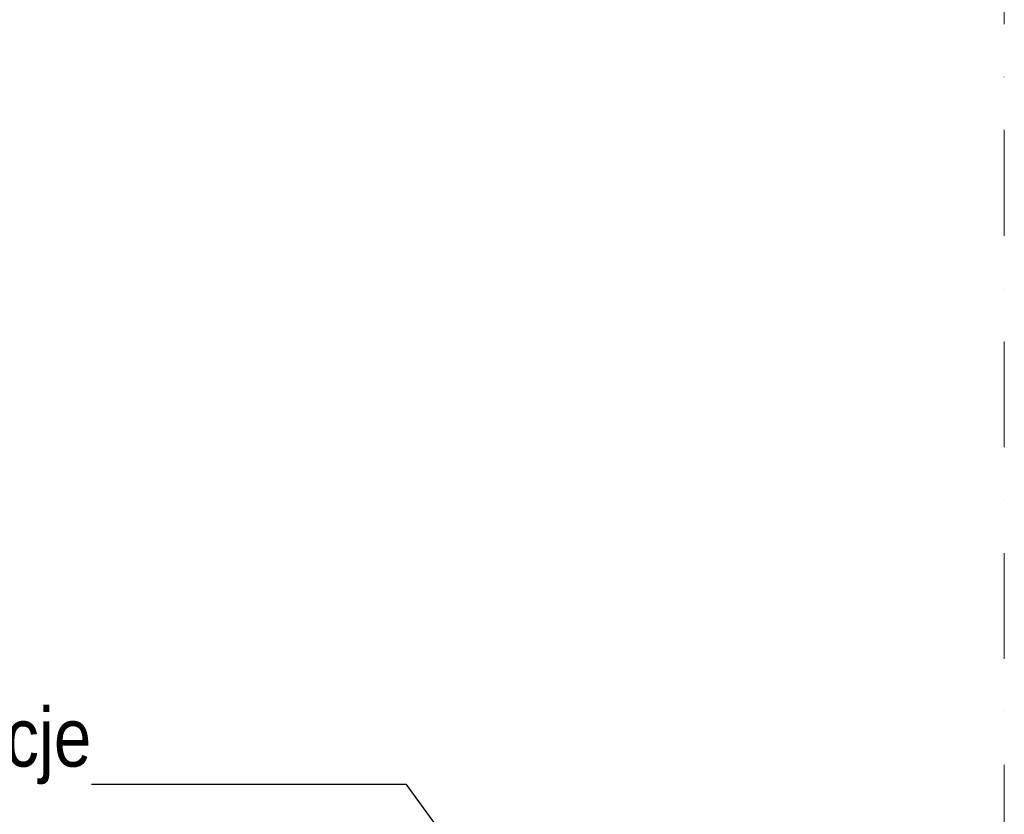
# Model space of a CAD drawing. Header units: millimetres. Extents: x 172139 to 266886, y 98118 to 138225.
# Tile 99 of 123: x 228956 to 230631, y 121963 to 123315. Entities that reach past the tile are written whole.
import ezdxf
from ezdxf.enums import TextEntityAlignment as Align

# ---------------------------------------------------------------- set-up
doc = ezdxf.new("R2010")
doc.units = ezdxf.units.MM
doc.header["$MEASUREMENT"] = 0
doc.linetypes.add('Kropki i Kreski', pattern=[360, 180, -90, 0, -90])
doc.linetypes.add('Wipeout_Contour', pattern=[1000, 0, -1000])
doc.layers.add('Konstrukcja - Siatki mod', color=7, linetype='Continuous')
doc.layers.add('Konstrukcja - Siatki mod_Nr_pióra__1', color=7, linetype='Continuous', lineweight=13)
doc.layers.add('PRZEBUDOWA_WYBURZENIA_OPIS_Nr_pióra__1', color=7, linetype='Continuous', lineweight=13)
doc.layers.add('Konstrukcja - Siatki mod_Nr_pióra__48', color=7, linetype='Continuous', lineweight=15, true_color=0xa80f02)
doc.styles.add('GENERATED_STYLE_1', font='txt')
doc.dimstyles.new('GENERATED_STYLE__3', dxfattribs={"dimtxt": 0.18, "dimasz": 91.2, "dimexe": 0.18, "dimexo": 0.0625, "dimgap": 0.09, "dimtad": 0, "dimtih": 1, "dimtoh": 1, "dimdec": 4, "dimzin": 0, "dimdsep": 46, "dimcen": 0.09, "dimadec": 0, "dimazin": 0, "dimtfac": 1, "dimtdec": 4, "dimtmove": 0, "dimatfit": 3, "dimldrblk": 'ARROWHEAD_5', "dimfxl": 0, "dimtolj": 1, "dimtzin": 0, "dimarcsym": 0})

# ---------------------------------------------------------------- blocks, each defined once
blk = doc.blocks.new('ARROWHEAD_5')
at = {"color": 0, "linetype": 'Continuous', "lineweight": 0}
blk.add_line((0, 0), (-1, 0), dxfattribs=at)
blk.add_solid([(-1, 0.2679), (0, 0), (-1, -0.2679), (-1, 0.2679)], dxfattribs=at)
blk = doc.blocks.new('Standardowy znacznik siatki_7')
at = {"layer": 'Konstrukcja - Siatki mod_Nr_pióra__48', "linetype": 'Kropki i Kreski'}
blk.add_line((1000, 0), (15763.4, 0), dxfattribs=at)
at = {"layer": 'Konstrukcja - Siatki mod_Nr_pióra__1', "style": 'GENERATED_STYLE_1'}
blk.add_attdef('AC_MarkerText_1', text='', height=100, rotation=90, dxfattribs=at).set_placement((-125, 0.5), align=Align.MIDDLE_CENTER)

msp = doc.modelspace()

# ---------------------------------------------------------------- block references
at = {"layer": 'Konstrukcja - Siatki mod', "color": 8, "linetype": 'Continuous', "lineweight": 13, "zscale": 1000, "rotation": 270}
msp.add_blockref('Standardowy znacznik siatki_7', (230631.2, 137091), dxfattribs=at)

# ---------------------------------------------------------------- wipeouts: each hides what was drawn before it
at = {"linetype": 'Wipeout_Contour', "ltscale": 1036422.037241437}
msp.add_wipeout([(227958.1, 122211.7), (229114.3, 122211.7), (229114.3, 121975), (227958.1, 121975)], dxfattribs=at).dxf.layer = 'PRZEBUDOWA_WYBURZENIA_OPIS_Nr_pióra__1'

# ---------------------------------------------------------------- next in the draw order: texts
at = {"layer": 'PRZEBUDOWA_WYBURZENIA_OPIS_Nr_pióra__1', "linetype": 'Continuous', "insert": (229078.3, 122013.7), "char_height": 100, "attachment_point": 9, "style": 'GENERATED_STYLE_1'}
msp.add_mtext('\\A1;{\\fArial Narrow|b0|i0|c238|p34;usunąć termoizolacje}', dxfattribs=at)

# ---------------------------------------------------------------- next in the draw order: leaders
at = {"layer": 'PRZEBUDOWA_WYBURZENIA_OPIS_Nr_pióra__1', "linetype": 'Continuous', "annotation_type": 0, "has_hookline": 1, "hookline_direction": 1, "text_width": 1064.8}
msp.add_leader([(230298.4, 121070.3), (229614.3, 122013.7), (229078.4, 122013.7)], dimstyle='GENERATED_STYLE__3', dxfattribs=at)

doc.saveas('drawing.dxf')
